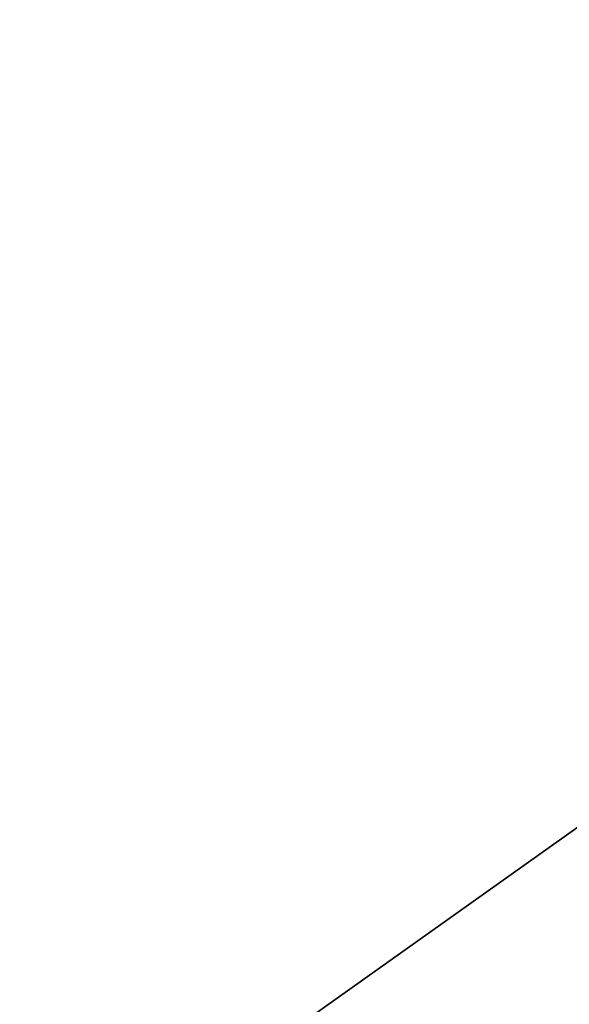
# Model space of a CAD drawing. Extents: x 0 to 706, y 79 to 431.
# Tile 216 of 256: x 238.04 to 243.49, y 252.31 to 262.08. Entities that reach past the tile are written whole.
import ezdxf

# ---------------------------------------------------------------- set-up
doc = ezdxf.new("R2010")
doc.units = 0
doc.header["$MEASUREMENT"] = 0
doc.layers.get('0').update_dxf_attribs({"color": 144, "linetype": 'CONTINUOUS'})
doc.layers.add('SOL', color=36, linetype='CONTINUOUS')
doc.layers.add('VOILE', color=134, linetype='CONTINUOUS')

# ---------------------------------------------------------------- blocks, each defined once
blk = doc.blocks.new('GROUPE_18')
for p, q in [((0, 118.8167, 0.1872), (11.3579, 127.0315, 2.3797)), ((11.3579, 127.0206, 2.1925), (0, 118.8058))]:
    blk.add_line(p, q)
at = {"color": 22}
mesh = blk.add_polyface(dxfattribs=at)
corners = [(18.9656, 119.054, 5.2955), (11.3579, 127.0315, 2.3797), (0, 118.8167, 0.1872)]
mesh.append_faces([[corners[k] for k in face] for face in [(0, 1, 2)]], dxfattribs={"color": 22})
mesh = blk.add_polyface(dxfattribs=at)
corners = [(0, 118.8167, 0.1872), (11.3579, 127.0206, 2.1925), (0, 118.8058), (11.3579, 127.0315, 2.3797)]
mesh.append_faces([[corners[k] for k in face] for face in [(0, 1, 2), (1, 0, 3)]], dxfattribs={"vtx0": -1, "color": 22})
mesh = blk.add_polyface(dxfattribs=at)
corners = [(18.9656, 119.0431, 5.1083), (0, 118.8058), (11.3579, 127.0206, 2.1925)]
mesh.append_faces([[corners[k] for k in face] for face in [(0, 1, 2)]], dxfattribs={"color": 22})
blk = doc.blocks.new('GROUP_35')
at = {"layer": 'VOILE', "extrusion": (-2.60656e-05, -0.058031, 0.998315), "rotation": 0.03072820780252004}
blk.add_blockref('GROUPE_18', (10.255, 13.2337, -6.0063), dxfattribs=at)
blk = doc.blocks.new('GROUPE_5')
at = {"color": 67}
mesh = blk.add_polyface(dxfattribs=at)
corners = [(568.9375, 0), (-137.125, 351.125), (-137.125, 0), (568.9375, 351.125)]
mesh.append_faces([[corners[k] for k in face] for face in [(0, 1, 2), (1, 0, 3)]], dxfattribs={"vtx0": -1, "color": 67})

msp = doc.modelspace()

# ---------------------------------------------------------------- block references
msp.add_blockref('GROUP_35', (222.7551, 114.3953, 147.8786))
at = {"layer": 'SOL'}
msp.add_blockref('GROUPE_5', (137.125, 79.3906, 50.3498), dxfattribs=at)

doc.saveas('drawing.dxf')
